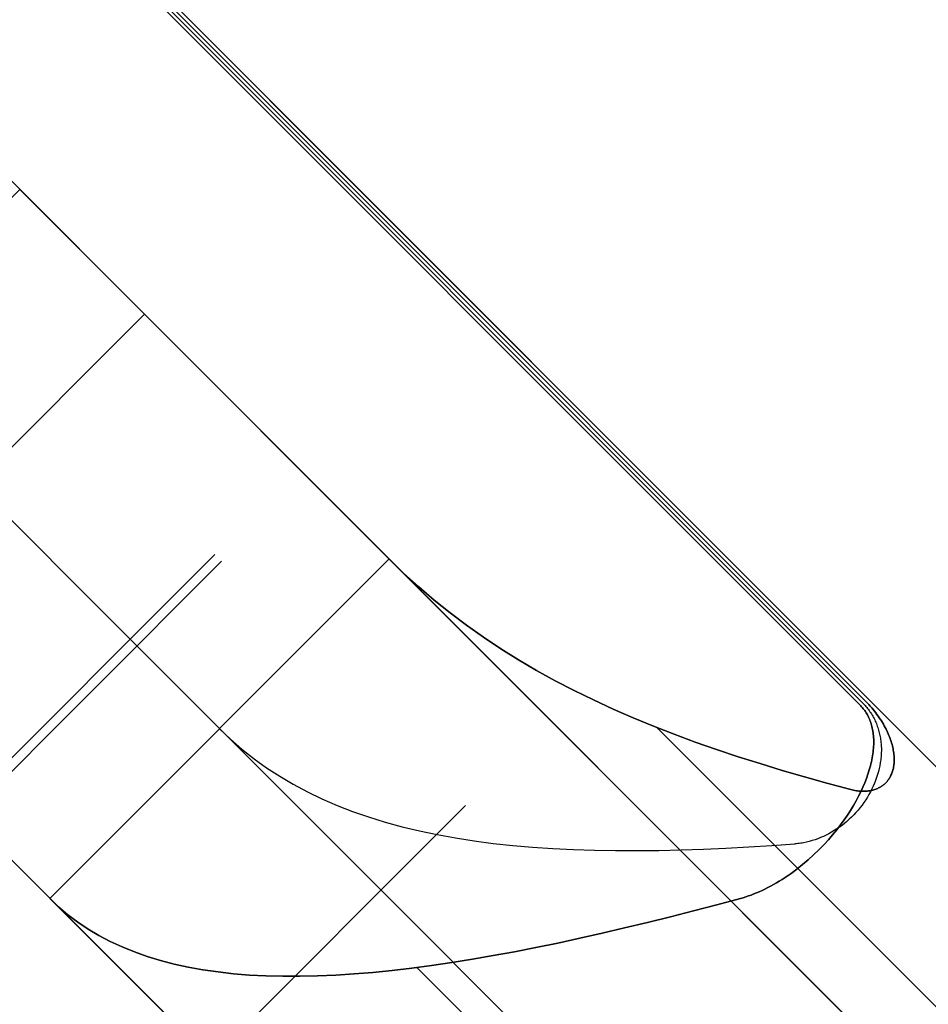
# Model space of a CAD drawing. Header units: millimetres. Extents: x -1030 to 192, y -442 to 180.
# Tile 232 of 256: x 132.5 to 136.29, y 127.26 to 131.36. Entities that reach past the tile are written whole.
import ezdxf

# ---------------------------------------------------------------- set-up
doc = ezdxf.new("R2010")
doc.units = ezdxf.units.MM
doc.header["$MEASUREMENT"] = 0
doc.layers.add('OVIDIO 120x60x72h', color=7, linetype='Continuous')

msp = doc.modelspace()

# ---------------------------------------------------------------- linework, layer by layer
at = {"layer": 'OVIDIO 120x60x72h', "extrusion": (-0.202852, -0.108979, 0.973126)}
for points in [[(-69.6161, 231.6799), (-69.6161, 392.3357)], [(-69.6161, 392.3357), (-69.6161, 231.6799)], [(-69.3206, 392.3357), (-69.3206, 231.6799)], [(-69.0251, 392.3357), (-69.0251, 231.6799)], [(-69.0251, 231.6799), (-69.0251, 392.3357)]]:
    msp.add_lwpolyline(points, dxfattribs=at)
at = {"layer": 'OVIDIO 120x60x72h', "extrusion": (-0.265352, 0.881274, -0.39108)}
for points in [[(-204.4074, 727.4604), (-160.0944, 669.9053)], [(-192.6657, 684.1972), (-150.798, 629.818)]]:
    msp.add_lwpolyline(points, dxfattribs=at)
at = {"layer": 'OVIDIO 120x60x72h', "extrusion": (-0.235702, -0.235702, 0.942809)}
for points in [[(6.5126, 365.6626), (6.5126, 474.7404)], [(7.4613, 474.7404), (7.4613, 365.6626)], [(9.3587, 365.6626), (9.3587, 474.7404)], [(10.3074, 474.7404), (10.3074, 365.6626)], [(8.1343, 459.2414), (8.1343, 353.8334)], [(8.0674, 455.4613), (8.0674, 350.9209)]]:
    msp.add_lwpolyline(points, dxfattribs=at)
at = {"layer": 'OVIDIO 120x60x72h', "extrusion": (-0.108979, -0.202852, 0.973126)}
for points in [[(85.1312, 226.9617), (85.1312, 387.6175)], [(85.1312, 387.6175), (85.1312, 226.9617)], [(85.4266, 387.6175), (85.4266, 226.9617)], [(85.7221, 387.6175), (85.7221, 226.9617)], [(85.7221, 226.9617), (85.7221, 387.6175)]]:
    msp.add_lwpolyline(points, dxfattribs=at)
at = {"layer": 'OVIDIO 120x60x72h', "extrusion": (-0.046296, -0.021464, 0.998697)}
for points in [[(-74.4835, 134.3815), (-74.4835, 234.8928)], [(-72.9973, 133.4133), (-72.9973, 234.7177)]]:
    msp.add_lwpolyline(points, dxfattribs=at)
at = {"layer": 'OVIDIO 120x60x72h', "extrusion": (0.881274, -0.265352, -0.39108)}
msp.add_lwpolyline([(143.4285, 635.1834), (185.2962, 689.5626)], dxfattribs=at)
at = {"layer": 'OVIDIO 120x60x72h', "extrusion": (0.015219, -0.015219, 0.999768)}
for points in [[(120.2097, 142.2338), (129.5872, 132.8584)], [(119.1491, 141.173), (128.5267, 131.7977)]]:
    msp.add_lwpolyline(points, dxfattribs=at)
at = {"layer": 'OVIDIO 120x60x72h', "extrusion": (-0.021464, -0.046296, 0.998697)}
msp.add_lwpolyline([(90.2763, 128.5992), (90.2763, 229.1123)], dxfattribs=at)
at = {"layer": 'OVIDIO 120x60x72h'}
for points in [[(128.6454, 135.922), (147.8155, 116.7518)], [(147.6021, 116.9652), (128.8588, 135.7086)], [(136.0082, 128.4987), (129.1209, 135.3859)], [(129.1209, 135.3859), (136.0082, 128.4987)], [(129.131, 135.396), (136.0182, 128.5088)], [(131.7958, 131.3574), (143.2509, 119.9022)], [(132.5029, 130.6503), (131.0887, 129.236)], [(131.0887, 129.236), (132.5029, 130.6503)], [(142.5438, 120.6093), (132.5029, 130.6503)], [(132.5029, 130.6503), (142.5438, 120.6093)], [(133.0225, 130.1306), (131.6083, 128.7164)], [(130.3816, 129.9432), (141.8367, 118.488)], [(131.7958, 129.9432), (141.8367, 119.9022)], [(131.0887, 129.236), (141.1296, 119.1951)], [(141.1296, 119.1951), (131.0887, 129.236)], [(133.3161, 129.13), (132.2554, 128.0693)], [(132.6279, 127.6968), (134.0421, 129.111)], [(132.6279, 127.6968), (134.0421, 129.111)], [(134.0421, 129.111), (132.6279, 127.6968)], [(134.0421, 129.111), (141.0046, 122.1486)], [(141.0046, 122.1486), (134.0421, 129.111)], [(133.3442, 129.1019), (132.2835, 128.0412)], [(140.3027, 123.2647), (135.1582, 128.4092)], [(133.3008, 127.0239), (134.3615, 128.0846)], [(134.3615, 128.0846), (133.3008, 127.0239)], [(132.6279, 127.6968), (139.5903, 120.7344)], [(139.5903, 120.7344), (136.1091, 124.2156), (132.6279, 127.6968)], [(139.3028, 122.2645), (134.1581, 127.4093)]]:
    msp.add_lwpolyline(points, dxfattribs=at)
at = {"layer": 'OVIDIO 120x60x72h', "extrusion": (-4.01613e-07, 4.01613e-07, 1)}
for points in [[(129.1411, 135.406), (136.0284, 128.5188)], [(136.0284, 128.5188), (129.1411, 135.406)]]:
    msp.add_lwpolyline(points, dxfattribs=at)
at = {"layer": 'OVIDIO 120x60x72h', "extrusion": (0.000231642, 0.999884, 0.015217)}
msp.add_lwpolyline([(-127.7031, 33.5238), (-135.1604, 523.3569)], dxfattribs=at)
at = {"layer": 'OVIDIO 120x60x72h', "extrusion": (0.999884, 0.000231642, -0.015217)}
msp.add_lwpolyline([(133.6217, 37.5023), (126.1644, 527.3342)], dxfattribs=at)
at = {"layer": 'OVIDIO 120x60x72h', "extrusion": (0.324768, -0.324768, 0.888285)}
for points in [[(185.5774, 314.1446), (185.5774, 321.231)], [(185.5774, 321.231), (185.5774, 314.1446)], [(184.8274, 314.1446), (184.8274, 321.231)], [(184.0774, 321.231), (184.0774, 314.1446)], [(184.0774, 314.1446), (184.0774, 321.231)]]:
    msp.add_lwpolyline(points, dxfattribs=at)
at = {"layer": 'OVIDIO 120x60x72h', "extrusion": (0.866025, 0.288675, -0.408248)}
for points in [[(80.0976, 125.9822), (82.6771, 122.8231)], [(82.6771, 122.8231), (80.0976, 125.9822)]]:
    msp.add_lwpolyline(points, dxfattribs=at)
at = {"layer": 'OVIDIO 120x60x72h', "extrusion": (0.288675, 0.866025, 0.408248)}
for points in [[(-85.8878, -9.5443), (-83.3084, -12.7035)], [(-86.9626, -7.884), (-84.3179, -11.1231)], [(-84.3179, -11.1231), (-86.9626, -7.884)], [(-82.8611, -12.3384), (-85.4406, -9.1792)], [(-85.4406, -9.1792), (-82.8611, -12.3384)], [(-83.9825, -10.8492), (-86.6272, -7.6102)], [(-83.6471, -10.5754), (-86.2918, -7.3363)], [(-86.2918, -7.3363), (-83.6471, -10.5754)]]:
    msp.add_lwpolyline(points, dxfattribs=at)
at = {"layer": 'OVIDIO 120x60x72h', "extrusion": (0.216287, 0.216287, 0.952072)}
msp.add_lwpolyline([(-3.9956, -155.8781), (-3.9956, -157.8785)], dxfattribs=at)
at = {"layer": 'OVIDIO 120x60x72h', "extrusion": (-0.403684, 0.818325, 0.409126)}
msp.add_lwpolyline([(-176.2951, 36.4423), (-177.8346, 35.1655)], dxfattribs=at)
at = {"layer": 'OVIDIO 120x60x72h', "extrusion": (-0.000101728, 0.999949, 0.010085)}
for points in [[(-136.0212, 64.5788), (-136.0414, 62.5789)], [(-136.0414, 62.5789), (-136.0212, 64.5788)], [(-136.0414, 62.5789), (-136.0212, 64.5788)]]:
    msp.add_lwpolyline(points, dxfattribs=at)
at = {"layer": 'OVIDIO 120x60x72h', "extrusion": (-0.001019, 0.99949, 0.031903)}
msp.add_lwpolyline([(-136.2552, 59.7535), (-136.1913, 61.7525)], dxfattribs=at)
at = {"layer": 'OVIDIO 120x60x72h', "extrusion": (-0.195576, 0.906982, 0.373007)}
msp.add_lwpolyline([(-158.4119, 24.6756), (-159.4131, 22.9438)], dxfattribs=at)
at = {"layer": 'OVIDIO 120x60x72h', "extrusion": (0.995955, -0.008107, 0.08949)}
msp.add_lwpolyline([(129.347, 51.5242), (129.1658, 53.5159)], dxfattribs=at)
at = {"layer": 'OVIDIO 120x60x72h', "extrusion": (-0.053029, 0.973837, 0.220975)}
for points in [[(-142.7281, 35.6047), (-142.2496, 37.5466)], [(-142.2496, 37.5466), (-142.7281, 35.6047)], [(-142.2943, 37.3651), (-142.7281, 35.6047)]]:
    msp.add_lwpolyline(points, dxfattribs=at)
at = {"layer": 'OVIDIO 120x60x72h', "extrusion": (0.986544, -0.027096, 0.161235)}
msp.add_lwpolyline([(131.8452, 41.65), (131.5094, 43.6216)], dxfattribs=at)
at = {"layer": 'OVIDIO 120x60x72h', "extrusion": (0.707107, 0.707107, 0)}
for points in [[(-5.61, 67.5352), (-5.6089, 67.4393), (-5.6054, 67.343), (-5.5996, 67.2465), (-5.5914, 67.1497), (-5.5808, 67.0528), (-5.5678, 66.9559), (-5.5524, 66.859), (-5.5346, 66.7623), (-5.5144, 66.6658), (-5.4917, 66.5696), (-5.4666, 66.4739), (-5.4392, 66.3786), (-5.4093, 66.2839), (-5.377, 66.19), (-5.3424, 66.0968), (-5.3055, 66.0044), (-5.2663, 65.913), (-5.2249, 65.8227), (-5.1812, 65.7334), (-5.1354, 65.6453), (-5.0875, 65.5585), (-5.0375, 65.4731), (-4.9855, 65.3891), (-4.9316, 65.3065), (-4.8758, 65.2255), (-4.8182, 65.1461), (-4.7589, 65.0684), (-4.6978, 64.9925), (-4.6352, 64.9182), (-4.571, 64.8459), (-4.5054, 64.7753), (-4.4384, 64.7067)], [(-4.4384, 64.7067), (-4.5054, 64.7753), (-4.571, 64.8459), (-4.6352, 64.9182), (-4.6978, 64.9925), (-4.7589, 65.0684), (-4.8182, 65.1461), (-4.8758, 65.2255), (-4.9316, 65.3065), (-4.9855, 65.3891), (-5.0375, 65.4731), (-5.0875, 65.5585), (-5.1354, 65.6453), (-5.1812, 65.7334), (-5.2249, 65.8227), (-5.2663, 65.913), (-5.3055, 66.0044), (-5.3424, 66.0968), (-5.377, 66.19), (-5.4093, 66.2839), (-5.4392, 66.3786), (-5.4666, 66.4739), (-5.4917, 66.5696), (-5.5144, 66.6658), (-5.5346, 66.7623), (-5.5524, 66.859), (-5.5678, 66.9559), (-5.5808, 67.0528), (-5.5914, 67.1497), (-5.5996, 67.2465), (-5.6054, 67.343), (-5.6089, 67.4393), (-5.61, 67.5352)], [(-5.61, 67.5352), (-5.6089, 67.4393), (-5.6054, 67.343), (-5.5996, 67.2465), (-5.5914, 67.1497), (-5.5808, 67.0528), (-5.5678, 66.9559), (-5.5524, 66.859), (-5.5346, 66.7623), (-5.5144, 66.6658), (-5.4917, 66.5696), (-5.4666, 66.4739), (-5.4392, 66.3786), (-5.4093, 66.2839), (-5.377, 66.19), (-5.3424, 66.0968), (-5.3055, 66.0044), (-5.2663, 65.913), (-5.2249, 65.8227), (-5.1812, 65.7334), (-5.1354, 65.6453), (-5.0875, 65.5585), (-5.0375, 65.4731), (-4.9855, 65.3891), (-4.9316, 65.3065), (-4.8758, 65.2255), (-4.8182, 65.1461), (-4.7589, 65.0684), (-4.6978, 64.9925), (-4.6352, 64.9182), (-4.571, 64.8459), (-4.5054, 64.7753), (-4.4384, 64.7067)]]:
    msp.add_lwpolyline(points, dxfattribs=at)
at = {"layer": 'OVIDIO 120x60x72h'}
for points in [[(135.9612, 128.1517, 63.8253), (135.8668, 128.1773, 63.8073), (135.7732, 128.2036, 63.7869), (135.6803, 128.2306, 63.764), (135.5884, 128.2586, 63.7387), (135.4974, 128.2875, 63.7112), (135.4074, 128.3175, 63.6814), (135.3186, 128.3486, 63.6495), (135.231, 128.3809, 63.6155), (135.1447, 128.4145, 63.5796), (135.0597, 128.4495, 63.5417), (134.9762, 128.4859, 63.5021), (134.8941, 128.5238, 63.4608), (134.8136, 128.5632, 63.4179), (134.7346, 128.6042, 63.3736), (134.6573, 128.6469, 63.328), (134.5817, 128.6912, 63.2812), (134.5079, 128.7373, 63.2332), (134.4358, 128.7852, 63.1843), (134.3656, 128.8349, 63.1346), (134.2972, 128.8864, 63.0841), (134.2306, 128.9397, 63.0332), (134.1659, 128.9949, 62.9818), (134.103, 129.052, 62.9301), (134.0421, 129.111, 62.8783)], [(134.0421, 129.111, 62.8783), (134.103, 129.052, 62.9301), (134.1659, 128.9949, 62.9818), (134.2306, 128.9397, 63.0332), (134.2972, 128.8864, 63.0841), (134.3656, 128.8349, 63.1346), (134.4358, 128.7852, 63.1843), (134.5079, 128.7373, 63.2332), (134.5817, 128.6912, 63.2812), (134.6573, 128.6469, 63.328), (134.7346, 128.6042, 63.3736), (134.8136, 128.5632, 63.4179), (134.8941, 128.5238, 63.4608), (134.9762, 128.4859, 63.5021), (135.0597, 128.4495, 63.5417), (135.1447, 128.4145, 63.5796), (135.231, 128.3809, 63.6155), (135.3186, 128.3486, 63.6495), (135.4074, 128.3175, 63.6814), (135.4974, 128.2875, 63.7112), (135.5884, 128.2586, 63.7387), (135.6803, 128.2306, 63.764), (135.7732, 128.2036, 63.7869), (135.8668, 128.1773, 63.8073), (135.9612, 128.1517, 63.8253)], [(135.5067, 127.6972, 65.7192), (135.5177, 127.7003, 65.7225), (135.5287, 127.7037, 65.7259), (135.5399, 127.7074, 65.7294), (135.5512, 127.7114, 65.7329), (135.5625, 127.7157, 65.7365), (135.5739, 127.7204, 65.7401), (135.5854, 127.7253, 65.7437), (135.597, 127.7306, 65.7474), (135.6087, 127.7362, 65.7511), (135.6205, 127.7421, 65.7548), (135.6324, 127.7483, 65.7586), (135.6444, 127.7548, 65.7624), (135.6564, 127.7617, 65.7662), (135.6685, 127.7689, 65.77), (135.6806, 127.7765, 65.7738), (135.6929, 127.7844, 65.7776), (135.7051, 127.7927, 65.7814), (135.7174, 127.8013, 65.7852), (135.7418, 127.8194, 65.7927), (135.7659, 127.8385, 65.8), (135.7893, 127.8584, 65.807), (135.8118, 127.8789, 65.8136), (135.8333, 127.8997, 65.8197), (135.8537, 127.9207, 65.8254), (135.873, 127.9417, 65.8307), (135.891, 127.9625, 65.8355), (135.9079, 127.9832, 65.8399), (135.9237, 128.0036, 65.844), (135.9384, 128.0239, 65.8476), (135.9523, 128.0441, 65.851), (135.9652, 128.064, 65.8541), (135.9773, 128.0838, 65.8569), (135.9884, 128.1034, 65.8594), (135.9987, 128.1227, 65.8617), (136.0081, 128.1417, 65.8637), (136.0168, 128.1605, 65.8656), (136.0246, 128.179, 65.8673), (136.0317, 128.1972, 65.8687), (136.038, 128.215, 65.8701), (136.0436, 128.2326, 65.8712), (136.0484, 128.2498, 65.8723), (136.0506, 128.2583, 65.8727), (136.0525, 128.2667, 65.8732), (136.0543, 128.275, 65.8736), (136.0559, 128.2832, 65.874), (136.0573, 128.2914, 65.8743), (136.0586, 128.2994, 65.8746), (136.0596, 128.3073, 65.875), (136.0605, 128.3152, 65.8752), (136.0612, 128.3229, 65.8755), (136.0617, 128.3305, 65.8757), (136.0621, 128.338, 65.876), (136.0622, 128.3455, 65.8762), (136.0622, 128.3528, 65.8764), (136.062, 128.3599, 65.8765), (136.0617, 128.367, 65.8767), (136.0612, 128.3739, 65.8768), (136.0605, 128.3808, 65.877), (136.0597, 128.3875, 65.8771), (136.0587, 128.394, 65.8772), (136.0576, 128.4004, 65.8773), (136.0563, 128.4067, 65.8774), (136.0548, 128.4129, 65.8775), (136.0532, 128.4189, 65.8775), (136.0515, 128.4247, 65.8776), (136.0497, 128.4304, 65.8777), (136.0477, 128.436, 65.8777), (136.0456, 128.4414, 65.8778), (136.0434, 128.4467, 65.8778), (136.041, 128.4518, 65.8778), (136.0385, 128.4568, 65.8779), (136.036, 128.4616, 65.8779), (136.0333, 128.4663, 65.8779), (136.0305, 128.4708, 65.8779), (136.0276, 128.4752, 65.878), (136.0246, 128.4794, 65.878), (136.0215, 128.4835, 65.878), (136.0183, 128.4875, 65.878), (136.015, 128.4914, 65.878), (136.0116, 128.4951, 65.878), (136.0082, 128.4987, 65.878)], [(136.0082, 128.4987, 65.878), (136.0116, 128.4951, 65.878), (136.015, 128.4914, 65.878), (136.0183, 128.4875, 65.878), (136.0215, 128.4835, 65.878), (136.0246, 128.4794, 65.878), (136.0276, 128.4752, 65.878), (136.0305, 128.4708, 65.8779), (136.0333, 128.4663, 65.8779), (136.036, 128.4616, 65.8779), (136.0385, 128.4568, 65.8779), (136.041, 128.4518, 65.8778), (136.0434, 128.4467, 65.8778), (136.0456, 128.4414, 65.8778), (136.0477, 128.436, 65.8777), (136.0497, 128.4304, 65.8777), (136.0515, 128.4247, 65.8776), (136.0532, 128.4189, 65.8775), (136.0548, 128.4129, 65.8775), (136.0563, 128.4067, 65.8774), (136.0576, 128.4004, 65.8773), (136.0587, 128.394, 65.8772), (136.0597, 128.3875, 65.8771), (136.0605, 128.3808, 65.877), (136.0612, 128.3739, 65.8768), (136.0617, 128.367, 65.8767), (136.062, 128.3599, 65.8765), (136.0622, 128.3528, 65.8764), (136.0622, 128.3455, 65.8762), (136.0621, 128.338, 65.876), (136.0617, 128.3305, 65.8757), (136.0612, 128.3229, 65.8755), (136.0605, 128.3152, 65.8752), (136.0596, 128.3073, 65.875), (136.0586, 128.2994, 65.8746), (136.0573, 128.2914, 65.8743), (136.0559, 128.2832, 65.874), (136.0543, 128.275, 65.8736), (136.0525, 128.2667, 65.8732), (136.0506, 128.2583, 65.8727), (136.0484, 128.2498, 65.8723), (136.0436, 128.2326, 65.8712), (136.038, 128.215, 65.8701), (136.0317, 128.1972, 65.8687), (136.0246, 128.179, 65.8673), (136.0168, 128.1605, 65.8656), (136.0081, 128.1417, 65.8637), (135.9987, 128.1227, 65.8617), (135.9884, 128.1034, 65.8594), (135.9773, 128.0838, 65.8569), (135.9652, 128.064, 65.8541), (135.9523, 128.0441, 65.851), (135.9384, 128.0239, 65.8476), (135.9237, 128.0036, 65.844), (135.9079, 127.9832, 65.8399), (135.891, 127.9625, 65.8355), (135.873, 127.9417, 65.8307), (135.8537, 127.9207, 65.8254), (135.8333, 127.8997, 65.8197), (135.8118, 127.8789, 65.8136), (135.7893, 127.8584, 65.807), (135.7659, 127.8385, 65.8), (135.7418, 127.8194, 65.7927), (135.7174, 127.8013, 65.7852), (135.7051, 127.7927, 65.7814), (135.6929, 127.7844, 65.7776), (135.6806, 127.7765, 65.7738), (135.6685, 127.7689, 65.77), (135.6564, 127.7617, 65.7662), (135.6444, 127.7548, 65.7624), (135.6324, 127.7483, 65.7586), (135.6205, 127.7421, 65.7548), (135.6087, 127.7362, 65.7511), (135.597, 127.7306, 65.7474), (135.5854, 127.7253, 65.7437), (135.5739, 127.7204, 65.7401), (135.5625, 127.7157, 65.7365), (135.5512, 127.7114, 65.7329), (135.5399, 127.7074, 65.7294), (135.5287, 127.7037, 65.7259), (135.5177, 127.7003, 65.7225), (135.5067, 127.6972, 65.7192)], [(136.0182, 128.5088, 64.8782), (136.0221, 128.5048, 64.8782), (136.0259, 128.5008, 64.8782), (136.0295, 128.4967, 64.8782), (136.0331, 128.4924, 64.8782), (136.0366, 128.4882, 64.8782), (136.04, 128.4838, 64.8782), (136.0433, 128.4793, 64.8782), (136.0465, 128.4748, 64.8782), (136.0496, 128.4702, 64.8781), (136.0526, 128.4655, 64.8781), (136.0555, 128.4607, 64.8781), (136.0583, 128.4559, 64.8781), (136.0611, 128.451, 64.8781), (136.0637, 128.4461, 64.878), (136.0662, 128.441, 64.878), (136.0686, 128.4359, 64.878), (136.0709, 128.4308, 64.8779), (136.0731, 128.4256, 64.8779), (136.0752, 128.4203, 64.8778), (136.0771, 128.415, 64.8777), (136.079, 128.4096, 64.8777), (136.0808, 128.4042, 64.8776), (136.0825, 128.3987, 64.8775), (136.084, 128.3931, 64.8774), (136.0855, 128.3875, 64.8773), (136.0868, 128.3819, 64.8772), (136.088, 128.3762, 64.8771), (136.0891, 128.3705, 64.877), (136.0901, 128.3648, 64.8768), (136.091, 128.359, 64.8767), (136.0918, 128.3531, 64.8765), (136.0924, 128.3472, 64.8763), (136.093, 128.3413, 64.8762), (136.0934, 128.3354, 64.876), (136.0937, 128.3294, 64.8758), (136.0939, 128.3234, 64.8755), (136.094, 128.3174, 64.8753), (136.0939, 128.3114, 64.8751), (136.0938, 128.3053, 64.8748), (136.0935, 128.2992, 64.8745), (136.0932, 128.2931, 64.8742), (136.0927, 128.287, 64.8739), (136.0921, 128.2809, 64.8736), (136.0914, 128.2747, 64.8733), (136.0906, 128.2686, 64.8729), (136.0896, 128.2624, 64.8725), (136.0874, 128.2501, 64.8717), (136.0848, 128.2378, 64.8709), (136.0818, 128.2255, 64.8699), (136.0783, 128.2133, 64.8688), (136.0744, 128.2011, 64.8677), (136.0701, 128.189, 64.8665), (136.0654, 128.1769, 64.8651), (136.0602, 128.165, 64.8637), (136.0547, 128.1532, 64.8622), (136.0487, 128.1416, 64.8605), (136.0424, 128.1301, 64.8588), (136.0357, 128.1188, 64.8569), (136.0286, 128.1076, 64.8549), (136.0211, 128.0967, 64.8529), (136.0134, 128.086, 64.8507), (136.0052, 128.0755, 64.8484), (135.9968, 128.0653, 64.8461), (135.9881, 128.0553, 64.8436), (135.9791, 128.0456, 64.8411), (135.9698, 128.0362, 64.8385), (135.9602, 128.027, 64.8358), (135.9504, 128.0182, 64.833), (135.9403, 128.0098, 64.8301), (135.93, 128.0016, 64.8272), (135.9195, 127.9939, 64.8242), (135.9087, 127.9865, 64.8211), (135.8978, 127.9795, 64.818), (135.8868, 127.9729, 64.8148), (135.8755, 127.9666, 64.8115), (135.8641, 127.9608, 64.8082), (135.8526, 127.9554, 64.8049), (135.841, 127.9503, 64.8016), (135.8293, 127.9457, 64.7983), (135.8175, 127.9415, 64.7949), (135.8056, 127.9378, 64.7916), (135.7937, 127.9344, 64.7883), (135.7817, 127.9315, 64.785), (135.7698, 127.9291, 64.7818), (135.7638, 127.928, 64.7801), (135.7578, 127.9271, 64.7785), (135.7518, 127.9262, 64.777), (135.7458, 127.9255, 64.7754), (135.7399, 127.9249, 64.7738), (135.7339, 127.9244, 64.7723)], [(136.0283, 128.5189, 63.8782), (136.0351, 128.512, 63.8782), (136.0415, 128.5051, 63.8782), (136.0478, 128.4982, 63.8782), (136.0538, 128.4913, 63.8782), (136.0596, 128.4844, 63.8782), (136.0652, 128.4775, 63.8782), (136.0706, 128.4706, 63.8781), (136.0757, 128.4637, 63.8781), (136.0807, 128.4568, 63.8781), (136.0854, 128.45, 63.878), (136.09, 128.4431, 63.878), (136.0944, 128.4363, 63.878), (136.0986, 128.4295, 63.8779), (136.1025, 128.4228, 63.8779), (136.1063, 128.4161, 63.8778), (136.11, 128.4094, 63.8777), (136.1134, 128.4027, 63.8776), (136.1167, 128.3961, 63.8776), (136.1198, 128.3896, 63.8775), (136.1227, 128.383, 63.8774), (136.1254, 128.3765, 63.8772), (136.128, 128.3701, 63.8771), (136.1304, 128.3637, 63.877), (136.1326, 128.3574, 63.8768), (136.1347, 128.3511, 63.8766), (136.1366, 128.3448, 63.8765), (136.1384, 128.3387, 63.8763), (136.1399, 128.3325, 63.876), (136.1414, 128.3265, 63.8758), (136.1426, 128.3205, 63.8756), (136.1438, 128.3146, 63.8753), (136.1447, 128.3087, 63.8751), (136.1455, 128.3029, 63.8748), (136.1462, 128.2972, 63.8745), (136.1467, 128.2916, 63.8741), (136.1471, 128.286, 63.8738), (136.1473, 128.2806, 63.8734), (136.1474, 128.2752, 63.873), (136.1473, 128.2699, 63.8726), (136.1471, 128.2647, 63.8722), (136.1467, 128.2596, 63.8718), (136.1462, 128.2545, 63.8713), (136.1456, 128.2496, 63.8709), (136.1448, 128.2448, 63.8704), (136.1439, 128.2401, 63.8699), (136.1429, 128.2355, 63.8693), (136.1417, 128.231, 63.8688), (136.1405, 128.2267, 63.8682), (136.1391, 128.2224, 63.8677), (136.1375, 128.2183, 63.8671), (136.1359, 128.2143, 63.8664), (136.1341, 128.2104, 63.8658), (136.1323, 128.2066, 63.8652), (136.1303, 128.2029, 63.8645), (136.1283, 128.1994, 63.8638), (136.1261, 128.196, 63.8631), (136.1239, 128.1926, 63.8624), (136.1227, 128.191, 63.8621), (136.1215, 128.1894, 63.8617), (136.1203, 128.1878, 63.8614), (136.1191, 128.1863, 63.861), (136.1178, 128.1848, 63.8606), (136.1166, 128.1833, 63.8603), (136.1153, 128.1818, 63.8599), (136.1139, 128.1804, 63.8595), (136.1126, 128.179, 63.8591), (136.1112, 128.1776, 63.8587), (136.1098, 128.1762, 63.8583), (136.1084, 128.1749, 63.8579), (136.107, 128.1736, 63.8575), (136.1055, 128.1723, 63.8571), (136.104, 128.1711, 63.8567), (136.1025, 128.1698, 63.8563), (136.101, 128.1686, 63.8559), (136.0994, 128.1675, 63.8555), (136.0979, 128.1663, 63.8551), (136.0963, 128.1652, 63.8546), (136.0946, 128.1641, 63.8542), (136.093, 128.163, 63.8538), (136.0913, 128.162, 63.8533), (136.0896, 128.161, 63.8529), (136.0879, 128.16, 63.8524), (136.0861, 128.159, 63.852), (136.0825, 128.1572, 63.8511), (136.0788, 128.1554, 63.8502), (136.0751, 128.1538, 63.8492), (136.0712, 128.1523, 63.8483), (136.0672, 128.1509, 63.8473), (136.063, 128.1496, 63.8463), (136.0588, 128.1484, 63.8453), (136.0545, 128.1474, 63.8443), (136.0501, 128.1465, 63.8433), (136.0456, 128.1457, 63.8423), (136.0409, 128.145, 63.8412), (136.0362, 128.1445, 63.8402), (136.0314, 128.1441, 63.8391), (136.0264, 128.1438, 63.8381), (136.0214, 128.1437, 63.837), (136.0163, 128.1437, 63.8359), (136.0111, 128.1438, 63.8348), (136.0059, 128.1441, 63.8338), (136.0006, 128.1445, 63.8327), (135.9952, 128.1451, 63.8316), (135.9897, 128.1458, 63.8305), (135.9841, 128.1467, 63.8295), (135.9785, 128.1477, 63.8284), (135.9728, 128.1489, 63.8273), (135.967, 128.1502, 63.8263), (135.9612, 128.1517, 63.8253)], [(135.9612, 128.1517, 63.8253), (135.967, 128.1502, 63.8263), (135.9728, 128.1489, 63.8273), (135.9785, 128.1477, 63.8284), (135.9841, 128.1467, 63.8295), (135.9897, 128.1458, 63.8305), (135.9952, 128.1451, 63.8316), (136.0006, 128.1445, 63.8327), (136.0059, 128.1441, 63.8338), (136.0111, 128.1438, 63.8348), (136.0163, 128.1437, 63.8359), (136.0214, 128.1437, 63.837), (136.0264, 128.1438, 63.8381), (136.0314, 128.1441, 63.8391), (136.0362, 128.1445, 63.8402), (136.0409, 128.145, 63.8412), (136.0456, 128.1457, 63.8423), (136.0501, 128.1465, 63.8433), (136.0545, 128.1474, 63.8443), (136.0588, 128.1484, 63.8453), (136.063, 128.1496, 63.8463), (136.0672, 128.1509, 63.8473), (136.0712, 128.1523, 63.8483), (136.0751, 128.1538, 63.8492), (136.0788, 128.1554, 63.8502), (136.0825, 128.1572, 63.8511), (136.0861, 128.159, 63.852), (136.0879, 128.16, 63.8524), (136.0896, 128.161, 63.8529), (136.0913, 128.162, 63.8533), (136.093, 128.163, 63.8538), (136.0946, 128.1641, 63.8542), (136.0963, 128.1652, 63.8546), (136.0979, 128.1663, 63.8551), (136.0994, 128.1675, 63.8555), (136.101, 128.1686, 63.8559), (136.1025, 128.1698, 63.8563), (136.104, 128.1711, 63.8567), (136.1055, 128.1723, 63.8571), (136.107, 128.1736, 63.8575), (136.1084, 128.1749, 63.8579), (136.1098, 128.1762, 63.8583), (136.1112, 128.1776, 63.8587), (136.1126, 128.179, 63.8591), (136.1139, 128.1804, 63.8595), (136.1153, 128.1818, 63.8599), (136.1166, 128.1833, 63.8603), (136.1178, 128.1848, 63.8606), (136.1191, 128.1863, 63.861), (136.1203, 128.1878, 63.8614), (136.1215, 128.1894, 63.8617), (136.1227, 128.191, 63.8621), (136.1239, 128.1926, 63.8624), (136.1261, 128.196, 63.8631), (136.1283, 128.1994, 63.8638), (136.1303, 128.2029, 63.8645), (136.1323, 128.2066, 63.8652), (136.1341, 128.2104, 63.8658), (136.1359, 128.2143, 63.8664), (136.1375, 128.2183, 63.8671), (136.1391, 128.2224, 63.8677), (136.1405, 128.2267, 63.8682), (136.1417, 128.231, 63.8688), (136.1429, 128.2355, 63.8693), (136.1439, 128.2401, 63.8699), (136.1448, 128.2448, 63.8704), (136.1456, 128.2496, 63.8709), (136.1462, 128.2545, 63.8713), (136.1467, 128.2596, 63.8718), (136.1471, 128.2647, 63.8722), (136.1473, 128.2699, 63.8726), (136.1474, 128.2752, 63.873), (136.1473, 128.2806, 63.8734), (136.1471, 128.286, 63.8738), (136.1467, 128.2916, 63.8741), (136.1462, 128.2972, 63.8745), (136.1455, 128.3029, 63.8748), (136.1447, 128.3087, 63.8751), (136.1438, 128.3146, 63.8753), (136.1426, 128.3205, 63.8756), (136.1414, 128.3265, 63.8758), (136.1399, 128.3325, 63.876), (136.1384, 128.3387, 63.8763), (136.1366, 128.3448, 63.8765), (136.1347, 128.3511, 63.8766), (136.1326, 128.3574, 63.8768), (136.1304, 128.3637, 63.877), (136.128, 128.3701, 63.8771), (136.1254, 128.3765, 63.8772), (136.1227, 128.383, 63.8774), (136.1198, 128.3896, 63.8775), (136.1167, 128.3961, 63.8776), (136.1134, 128.4027, 63.8776), (136.11, 128.4094, 63.8777), (136.1063, 128.4161, 63.8778), (136.1025, 128.4228, 63.8779), (136.0986, 128.4295, 63.8779), (136.0944, 128.4363, 63.878), (136.09, 128.4431, 63.878), (136.0854, 128.45, 63.878), (136.0807, 128.4568, 63.8781), (136.0757, 128.4637, 63.8781), (136.0706, 128.4706, 63.8781), (136.0652, 128.4775, 63.8782), (136.0596, 128.4844, 63.8782), (136.0538, 128.4913, 63.8782), (136.0478, 128.4982, 63.8782), (136.0415, 128.5051, 63.8782), (136.0351, 128.512, 63.8782), (136.0283, 128.5189, 63.8782)], [(133.335, 128.4039, 62.8783), (133.3811, 128.36, 62.956), (133.4293, 128.3183, 63.0336), (133.4796, 128.2787, 63.1109), (133.5321, 128.2412, 63.1879), (133.5866, 128.2058, 63.2645), (133.6433, 128.1725, 63.3404), (133.702, 128.1412, 63.4157), (133.7628, 128.1121, 63.4901), (133.8256, 128.0849, 63.5636), (133.8904, 128.0598, 63.6361), (133.9571, 128.0366, 63.7075), (134.0258, 128.0154, 63.7776), (134.0965, 127.996, 63.8463), (134.1689, 127.9785, 63.9136), (134.2432, 127.9629, 63.9793), (134.3193, 127.949, 64.0433), (134.3972, 127.9369, 64.1056), (134.4767, 127.9265, 64.1659), (134.5579, 127.9178, 64.2244), (134.6407, 127.9106, 64.2808), (134.7249, 127.9049, 64.3351), (134.8107, 127.9007, 64.3872), (134.8978, 127.8979, 64.4371), (134.9863, 127.8964, 64.4846), (135.076, 127.8962, 64.5297), (135.167, 127.8972, 64.5722), (135.2591, 127.8993, 64.6123), (135.3522, 127.9025, 64.6497), (135.4463, 127.9067, 64.6845), (135.5414, 127.9118, 64.7165), (135.6373, 127.9177, 64.7458), (135.7339, 127.9244, 64.7722)], [(135.5067, 127.6972, 65.7192), (135.4086, 127.6711, 65.6878), (135.3112, 127.6456, 65.6537), (135.2146, 127.621, 65.617), (135.1188, 127.5972, 65.5776), (135.024, 127.5743, 65.5356), (134.9301, 127.5523, 65.491), (134.8371, 127.5314, 65.444), (134.7453, 127.5115, 65.3944), (134.6546, 127.4927, 65.3424), (134.565, 127.4752, 65.288), (134.4767, 127.4588, 65.2313), (134.3896, 127.4437, 65.1723), (134.3039, 127.4299, 65.1111), (134.2195, 127.4175, 65.0477), (134.1366, 127.4065, 64.9823), (134.0551, 127.3969, 64.9148), (133.9751, 127.3889, 64.8453), (133.8966, 127.3824, 64.774), (133.8198, 127.3775, 64.7008), (133.7446, 127.3743, 64.6258), (133.671, 127.3727, 64.5492), (133.5991, 127.3728, 64.4709), (133.529, 127.3746, 64.3911), (133.4607, 127.3782, 64.3098), (133.3941, 127.3836, 64.2272), (133.3294, 127.3909, 64.1433), (133.2666, 127.4, 64.0581), (133.2056, 127.411, 63.9718), (133.1466, 127.4239, 63.8844), (133.0894, 127.4387, 63.7961), (133.0342, 127.4555, 63.7068), (132.981, 127.4742, 63.6168), (132.9298, 127.495, 63.5261), (132.8806, 127.5177, 63.4347), (132.8334, 127.5425, 63.3428), (132.7882, 127.5693, 63.2504), (132.7451, 127.5981, 63.1577), (132.704, 127.629, 63.0647), (132.6649, 127.6619, 62.9716), (132.6279, 127.6968, 62.8783)], [(132.6279, 127.6968, 62.8783), (132.6649, 127.6619, 62.9716), (132.704, 127.629, 63.0647), (132.7451, 127.5981, 63.1577), (132.7882, 127.5693, 63.2504), (132.8334, 127.5425, 63.3428), (132.8806, 127.5177, 63.4347), (132.9298, 127.495, 63.5261), (132.981, 127.4742, 63.6168), (133.0342, 127.4555, 63.7068), (133.0894, 127.4387, 63.7961), (133.1466, 127.4239, 63.8844), (133.2056, 127.411, 63.9718), (133.2666, 127.4, 64.0581), (133.3294, 127.3909, 64.1433), (133.3941, 127.3836, 64.2272), (133.4607, 127.3782, 64.3098), (133.529, 127.3746, 64.3911), (133.5991, 127.3728, 64.4709), (133.671, 127.3727, 64.5492), (133.7446, 127.3743, 64.6258), (133.8198, 127.3775, 64.7008), (133.8966, 127.3824, 64.774), (133.9751, 127.3889, 64.8453), (134.0551, 127.3969, 64.9148), (134.1366, 127.4065, 64.9823), (134.2195, 127.4175, 65.0477), (134.3039, 127.4299, 65.1111), (134.3896, 127.4437, 65.1723), (134.4767, 127.4588, 65.2313), (134.565, 127.4752, 65.288), (134.6546, 127.4927, 65.3424), (134.7453, 127.5115, 65.3944), (134.8371, 127.5314, 65.444), (134.9301, 127.5523, 65.491), (135.024, 127.5743, 65.5356), (135.1188, 127.5972, 65.5776), (135.2146, 127.621, 65.617), (135.3112, 127.6456, 65.6537), (135.4086, 127.6711, 65.6878), (135.5067, 127.6972, 65.7192)]]:
    msp.add_polyline3d(points, dxfattribs=at)

doc.saveas('drawing.dxf')
